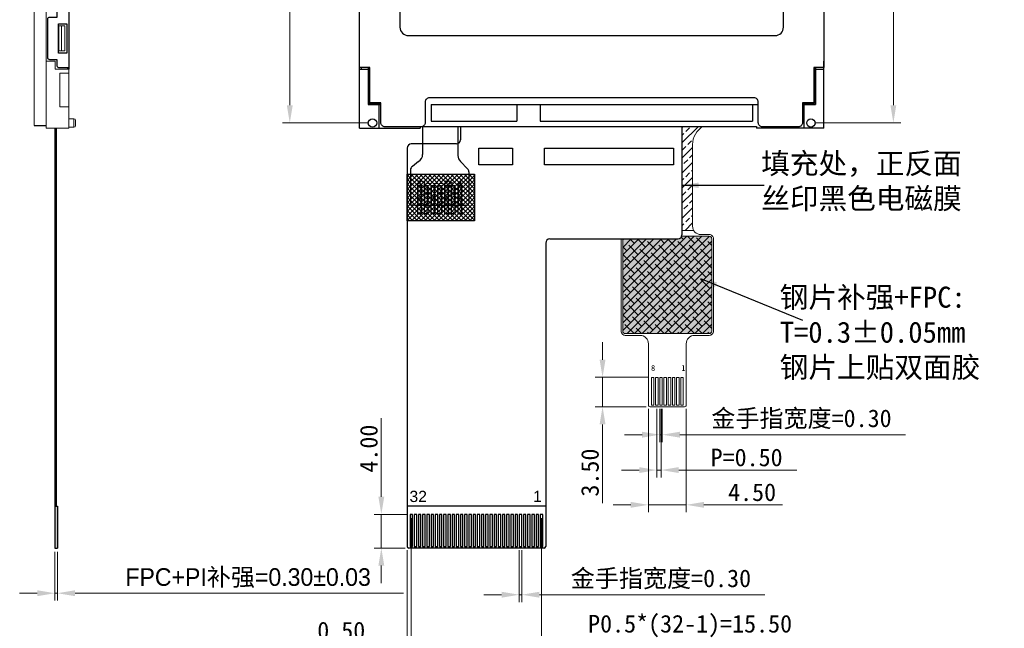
# Model space of a CAD drawing. Header units: millimetres. Extents: x 2436 to 2788, y -3116 to -2823.
# Tile 10 of 12: x 2592 to 2709, y -3018 to -2945. Entities that reach past the tile are written whole.
import ezdxf

# ---------------------------------------------------------------- set-up
doc = ezdxf.new("R2010")
doc.units = ezdxf.units.MM
doc.layers.add('BL', color=7, linetype='Continuous', lineweight=13)
doc.layers.add('DIM', color=3, linetype='Continuous', lineweight=13)
for name, color, linetype in [('BM', 5, 'Continuous'), ('fpc1', 40, 'Continuous'), ('housing', 7, 'Continuous'), ('MAIN', 7, 'Continuous'), ('OBJ-TEXT', 7, 'Continuous'), ('reflector', 171, 'Continuous'), ('SHADING TAPE', 42, 'Continuous'), ('TP A.A', 5, 'Continuous'), ('TP-FPC', 5, 'Continuous'), ('铁框', 190, 'Continuous')]:
    doc.layers.add(name, color=color, linetype=linetype)
doc.styles.add('H', font='italic.shx', dxfattribs={"width": 0.75})
doc.styles.add('仿宋', font='txt')
doc.styles.add('宋体', font='txt')
doc.dimstyles.new('Lei-标注', dxfattribs={"dimtxt": 2.5, "dimasz": 2, "dimexe": 0.5, "dimexo": 0.3, "dimtad": 1, "dimtxsty": '宋体', "dimcen": 2.5, "dimclrd": 8, "dimclre": 8, "dimclrt": 4, "dimadec": 0, "dimazin": 2, "dimtfac": 1, "dimtmove": 0, "dimatfit": 3, "dimfxl": 1, "dimarcsym": 0})
doc.dimstyles.new('SVA', dxfattribs={"dimscale": 0.7, "dimtxt": 3, "dimasz": 3, "dimexe": 1.25, "dimexo": 0.625, "dimtad": 1, "dimzin": 1, "dimdsep": 46, "dimtxsty": 'Standard', "dimcen": 3, "dimazin": 0, "dimtfac": 1, "dimtmove": 0, "dimatfit": 3, "dimfxl": 1, "dimlwd": 13, "dimlwe": 13, "dimarcsym": 0})

# ---------------------------------------------------------------- blocks, each defined once
blk = doc.blocks.new('A$C67CD249B')
at = {"layer": '铁框'}
blk.add_lwpolyline([(0, 7.07), (0, 39.57), (0.15, 39.57), (0.15, 44.97), (0, 44.97), (0, 78.57), (1.2, 78.57), (1.2, 82.7), (2.16, 83.3), (3.35, 83.3), (3.35, 84.37), (51.91, 84.37), (51.91, 83.3), (53.1, 83.3), (54.06, 82.7), (54.06, 78.57), (55.26, 78.57), (55.26, 44.97), (55.11, 44.97), (55.11, 39.57), (55.26, 39.57), (55.26, 7.07), (54.06, 7.07), (54.06, 2.85), (52.73, 2.85), (52.73, 0.5, -0.414214), (52.23, 0), (47.96, 0, -0.414214), (47.46, 0.5), (47.46, 2.95, 0.414214), (46.96, 3.45), (8.3, 3.45, 0.414214), (7.8, 2.95), (7.8, 0.5, -0.414214), (7.3, 0), (3.03, 0, -0.414214), (2.53, 0.5), (2.53, 2.85), (1.2, 2.85), (1.2, 7.07), (0, 7.07)], format="xyb", dxfattribs=at)
blk.add_lwpolyline([(5.8, 21.85, 0.414214), (4.8, 20.85), (4.8, 11.85, 0.414214), (5.8, 10.85), (49.46, 10.85, 0.414214), (50.46, 11.85), (50.46, 20.85, 0.414214), (49.46, 21.85)], format="xyb", close=True, dxfattribs=at)
blk = doc.blocks.new('*U384')
at = {"layer": 'SHADING TAPE'}
blk.add_lwpolyline([(-0.2, 1.65), (0.2, 1.65), (0.2, -1.65), (-0.2, -1.65)], close=True, dxfattribs=at)
blk = doc.blocks.new('*U385')
at = {"layer": 'SHADING TAPE', "color": 0, "linetype": 'ByBlock', "lineweight": -2, "transparency": 16777216}
for p in [(0, 0), (0.8, 0), (1.6, 0), (2.4, 0), (3.2, 0), (4, 0), (4.8, 0)]:
    blk.add_blockref('*U384', p, dxfattribs=at)
blk = doc.blocks.new('*D438')
at = {"layer": 'Defpoints', "color": 0, "transparency": 16777216}
for p in [(2596, -3008.13), (2596.3, -3008.13), (2596.3, -3013.51)]:
    blk.add_point(p, dxfattribs=at)
at = {"layer": '铁框', "color": 0, "lineweight": 13, "transparency": 16777216}
for p, q in [((2596, -3008.57), (2596, -3014.39)), ((2596.3, -3008.57), (2596.3, -3014.39)), ((2593.9, -3013.51), (2591.8, -3013.51)), ((2596, -3013.51), (2596.3, -3013.51)), ((2598.4, -3013.51), (2637.49, -3013.51))]:
    blk.add_line(p, q, dxfattribs=at)
at = {"layer": '铁框', "color": 0, "transparency": 16777216}
for points in [[(2593.9, -3013.16), (2593.9, -3013.86), (2596, -3013.51)], [(2598.4, -3013.16), (2598.4, -3013.86), (2596.3, -3013.51)]]:
    blk.add_solid(points, dxfattribs=at)
at = {"layer": '铁框', "color": 3, "transparency": 16777216, "insert": (2619, -3011.71), "char_height": 2.1, "attachment_point": 5}
blk.add_mtext('{\\f@Dotum|b0|i0|c0|p34;FPC+PI\\fSimSun|b0|i0|c134|p2;补强\\f@Dotum|b0|i0|c0|p34;=\\f@Dotum|b0|i0|c134|p34;0.30\\f@Dotum|b0|i0|c0|p34;%%P0.03}', dxfattribs=at)
blk = doc.blocks.new('*D441')
at = {"layer": 'Defpoints', "color": 0, "transparency": 16777216}
for p in [(2686.01, -2874.21), (2686.01, -2957.53), (2695.82, -2957.53)]:
    blk.add_point(p, dxfattribs=at)
at = {"layer": '铁框', "color": 0, "lineweight": 13, "transparency": 16777216}
for p, q in [((2686.45, -2874.21), (2696.7, -2874.21)), ((2695.82, -2876.31), (2695.82, -2955.43)), ((2686.45, -2957.53), (2696.7, -2957.53))]:
    blk.add_line(p, q, dxfattribs=at)
at = {"layer": '铁框', "color": 0, "transparency": 16777216}
for points in [[(2695.47, -2876.31), (2696.17, -2876.31), (2695.82, -2874.21)], [(2695.47, -2955.43), (2696.17, -2955.43), (2695.82, -2957.53)]]:
    blk.add_solid(points, dxfattribs=at)
at = {"layer": '铁框', "color": 3, "transparency": 16777216, "insert": (2693.78, -2915.87), "char_height": 2.1, "attachment_point": 5, "rotation": 90}
blk.add_mtext('83.33({\\fSimSun|b0|i0|c134|p2;定位柱距离})', dxfattribs=at)
blk = doc.blocks.new('*D443')
at = {"layer": 'Defpoints', "color": 0, "transparency": 16777216}
for p in [(2633.81, -2874.21), (2623.96, -2957.53), (2633.81, -2957.53)]:
    blk.add_point(p, dxfattribs=at)
at = {"layer": '铁框', "color": 0, "lineweight": 13, "transparency": 16777216}
for p, q in [((2633.37, -2874.21), (2623.08, -2874.21)), ((2623.96, -2876.31), (2623.96, -2955.43)), ((2633.37, -2957.53), (2623.08, -2957.53))]:
    blk.add_line(p, q, dxfattribs=at)
at = {"layer": '铁框', "color": 0, "transparency": 16777216}
for points in [[(2623.61, -2876.31), (2624.31, -2876.31), (2623.96, -2874.21)], [(2623.61, -2955.43), (2624.31, -2955.43), (2623.96, -2957.53)]]:
    blk.add_solid(points, dxfattribs=at)
at = {"layer": '铁框', "color": 3, "transparency": 16777216, "insert": (2621.92, -2915.87), "char_height": 2.1, "attachment_point": 5, "rotation": 90}
blk.add_mtext('83.33({\\fSimSun|b0|i0|c134|p2;定位柱距离})', dxfattribs=at)
blk = doc.blocks.new('*D456')
at = {"layer": 'Defpoints', "color": 0, "transparency": 16777216}
for p in [(2638.43, -3004.13), (2653.93, -3004.13), (2653.93, -3019.46)]:
    blk.add_point(p, dxfattribs=at)
at = {"layer": '铁框', "color": 0, "lineweight": 13, "transparency": 16777216}
for p, q in [((2638.43, -3004.57), (2638.43, -3020.33)), ((2653.93, -3004.57), (2653.93, -3020.33)), ((2640.53, -3019.46), (2651.83, -3019.46)), ((2653.93, -3019.46), (2687.2, -3019.46))]:
    blk.add_line(p, q, dxfattribs=at)
at = {"layer": '铁框', "color": 0, "transparency": 16777216}
for points in [[(2640.53, -3019.11), (2640.53, -3019.81), (2638.43, -3019.46)], [(2651.83, -3019.11), (2651.83, -3019.81), (2653.93, -3019.46)]]:
    blk.add_solid(points, dxfattribs=at)
at = {"layer": '铁框', "color": 3, "transparency": 16777216, "insert": (2671.62, -3017.42), "char_height": 2.1, "attachment_point": 5}
blk.add_mtext('P0.5*(32-1)=15.50', dxfattribs=at)
blk = doc.blocks.new('*D457')
at = {"layer": 'Defpoints', "color": 0, "transparency": 16777216}
for p in [(2651.28, -3007.93), (2651.58, -3007.93), (2651.58, -3013.69)]:
    blk.add_point(p, dxfattribs=at)
at = {"layer": '铁框', "color": 0, "lineweight": 13, "transparency": 16777216}
for p, q in [((2651.28, -3008.37), (2651.28, -3014.57)), ((2651.58, -3008.37), (2651.58, -3014.57)), ((2649.18, -3013.69), (2647.08, -3013.69)), ((2651.28, -3013.69), (2651.58, -3013.69)), ((2653.68, -3013.69), (2680.53, -3013.69))]:
    blk.add_line(p, q, dxfattribs=at)
at = {"layer": '铁框', "color": 0, "transparency": 16777216}
for points in [[(2649.18, -3013.34), (2649.18, -3014.04), (2651.28, -3013.69)], [(2653.68, -3013.34), (2653.68, -3014.04), (2651.58, -3013.69)]]:
    blk.add_solid(points, dxfattribs=at)
at = {"layer": '铁框', "color": 3, "transparency": 16777216, "insert": (2668.15, -3011.87), "char_height": 2.1, "attachment_point": 5}
blk.add_mtext('{\\fSimSun|b0|i0|c134|p2;金手指宽度}=0.30', dxfattribs=at)
blk = doc.blocks.new('*D458')
at = {"layer": 'Defpoints', "color": 0, "transparency": 16777216}
for p in [(2634.86, -3004.13), (2638.28, -3004.13), (2638.13, -3008.13)]:
    blk.add_point(p, dxfattribs=at)
at = {"layer": '铁框', "color": 0, "lineweight": 13, "transparency": 16777216}
for p, q in [((2634.86, -3002.03), (2634.86, -2992.66)), ((2637.84, -3004.13), (2633.99, -3004.13)), ((2634.86, -3008.13), (2634.86, -3004.13)), ((2637.69, -3008.13), (2633.99, -3008.13)), ((2634.86, -3010.23), (2634.86, -3012.33))]:
    blk.add_line(p, q, dxfattribs=at)
at = {"layer": '铁框', "color": 0, "transparency": 16777216}
for points in [[(2634.51, -3002.03), (2635.21, -3002.03), (2634.86, -3004.13)], [(2634.51, -3010.23), (2635.21, -3010.23), (2634.86, -3008.13)]]:
    blk.add_solid(points, dxfattribs=at)
at = {"layer": '铁框', "color": 3, "transparency": 16777216, "insert": (2633.38, -2996.3), "char_height": 2.1, "attachment_point": 5, "rotation": 90}
blk.add_mtext('4.00', dxfattribs=at)
blk = doc.blocks.new('*D460')
at = {"layer": 'Defpoints', "color": 0, "transparency": 16777216}
for p in [(2637.93, -3007.93), (2638.43, -3007.93), (2637.93, -3019.46)]:
    blk.add_point(p, dxfattribs=at)
at = {"layer": '铁框', "color": 0, "lineweight": 13, "transparency": 16777216}
for p, q in [((2637.93, -3008.37), (2637.93, -3020.33)), ((2638.43, -3008.37), (2638.43, -3020.33)), ((2635.83, -3019.46), (2626.45, -3019.46)), ((2638.43, -3019.46), (2637.93, -3019.46)), ((2640.53, -3019.46), (2642.63, -3019.46))]:
    blk.add_line(p, q, dxfattribs=at)
at = {"layer": '铁框', "color": 0, "transparency": 16777216}
for points in [[(2635.83, -3019.11), (2635.83, -3019.81), (2637.93, -3019.46)], [(2640.53, -3019.11), (2640.53, -3019.81), (2638.43, -3019.46)]]:
    blk.add_solid(points, dxfattribs=at)
at = {"layer": '铁框', "color": 3, "transparency": 16777216, "insert": (2630.09, -3017.97), "char_height": 2.1, "attachment_point": 5}
blk.add_mtext('0.50', dxfattribs=at)
blk = doc.blocks.new('*D474')
at = {"layer": 'Defpoints', "color": 0, "transparency": 16777216}
for p in [(2667.66, -2991.11), (2668.16, -2991.11), (2668.16, -2998.85)]:
    blk.add_point(p, dxfattribs=at)
at = {"layer": '铁框', "color": 0, "lineweight": 13, "transparency": 16777216}
for p, q in [((2667.66, -2991.55), (2667.66, -2999.72)), ((2668.16, -2991.55), (2668.16, -2999.72)), ((2665.56, -2998.85), (2663.46, -2998.85)), ((2667.66, -2998.85), (2668.16, -2998.85)), ((2670.26, -2998.85), (2684.33, -2998.85))]:
    blk.add_line(p, q, dxfattribs=at)
at = {"layer": '铁框', "color": 0, "transparency": 16777216}
for points in [[(2665.56, -2998.5), (2665.56, -2999.2), (2667.66, -2998.85)], [(2670.26, -2998.5), (2670.26, -2999.2), (2668.16, -2998.85)]]:
    blk.add_solid(points, dxfattribs=at)
at = {"layer": '铁框', "color": 3, "transparency": 16777216, "insert": (2678.35, -2997.36), "char_height": 2.1, "attachment_point": 5}
blk.add_mtext('P=0.50', dxfattribs=at)
blk = doc.blocks.new('*D475')
at = {"layer": 'Defpoints', "color": 0, "transparency": 16777216}
for p in [(2668.01, -2991.11), (2668.31, -2991.11), (2668.31, -2994.64)]:
    blk.add_point(p, dxfattribs=at)
at = {"layer": '铁框', "color": 0, "lineweight": 13, "transparency": 16777216}
for p, q in [((2668.01, -2991.55), (2668.01, -2995.52)), ((2668.31, -2991.55), (2668.31, -2995.52)), ((2665.91, -2994.64), (2663.81, -2994.64)), ((2668.01, -2994.64), (2668.31, -2994.64)), ((2670.41, -2994.64), (2697.26, -2994.64))]:
    blk.add_line(p, q, dxfattribs=at)
at = {"layer": '铁框', "color": 0, "transparency": 16777216}
for points in [[(2665.91, -2994.29), (2665.91, -2994.99), (2668.01, -2994.64)], [(2670.41, -2994.29), (2670.41, -2994.99), (2668.31, -2994.64)]]:
    blk.add_solid(points, dxfattribs=at)
at = {"layer": '铁框', "color": 3, "transparency": 16777216, "insert": (2684.88, -2992.82), "char_height": 2.1, "attachment_point": 5}
blk.add_mtext('{\\fSimSun|b0|i0|c134|p2;金手指宽度}=0.30', dxfattribs=at)
blk = doc.blocks.new('*D476')
at = {"layer": 'Defpoints', "color": 0, "transparency": 16777216}
for p in [(2667.01, -2987.81), (2661.2, -2991.31), (2666.85, -2991.31)]:
    blk.add_point(p, dxfattribs=at)
at = {"layer": '铁框', "color": 0, "lineweight": 13, "transparency": 16777216}
for p, q in [((2661.2, -2985.71), (2661.2, -2983.61)), ((2666.57, -2987.81), (2660.32, -2987.81)), ((2661.2, -2987.81), (2661.2, -2991.31)), ((2666.41, -2991.31), (2660.32, -2991.31)), ((2661.2, -2993.41), (2661.2, -3002.79))]:
    blk.add_line(p, q, dxfattribs=at)
at = {"layer": '铁框', "color": 0, "transparency": 16777216}
for points in [[(2660.85, -2985.71), (2661.55, -2985.71), (2661.2, -2987.81)], [(2660.85, -2993.41), (2661.55, -2993.41), (2661.2, -2991.31)]]:
    blk.add_solid(points, dxfattribs=at)
at = {"layer": '铁框', "color": 3, "transparency": 16777216, "insert": (2659.71, -2999.15), "char_height": 2.1, "attachment_point": 5, "rotation": 90}
blk.add_mtext('3.50', dxfattribs=at)
blk = doc.blocks.new('*D473')
at = {"layer": 'Defpoints', "color": 0, "transparency": 16777216}
for p in [(2666.66, -2991.11), (2671.16, -2991.11), (2671.16, -3002.99)]:
    blk.add_point(p, dxfattribs=at)
at = {"layer": '铁框', "color": 0, "lineweight": 13, "transparency": 16777216}
for p, q in [((2666.66, -2991.55), (2666.66, -3003.87)), ((2671.16, -2991.55), (2671.16, -3003.87)), ((2664.56, -3002.99), (2662.46, -3002.99)), ((2666.66, -3002.99), (2671.16, -3002.99)), ((2673.26, -3002.99), (2682.63, -3002.99))]:
    blk.add_line(p, q, dxfattribs=at)
at = {"layer": '铁框', "color": 0, "transparency": 16777216}
for points in [[(2664.56, -3002.64), (2664.56, -3003.34), (2666.66, -3002.99)], [(2673.26, -3002.64), (2673.26, -3003.34), (2671.16, -3002.99)]]:
    blk.add_solid(points, dxfattribs=at)
at = {"layer": '铁框', "color": 3, "transparency": 16777216, "insert": (2679, -3001.5), "char_height": 2.1, "attachment_point": 5}
blk.add_mtext('4.50', dxfattribs=at)

msp = doc.modelspace()

# ---------------------------------------------------------------- hatches: boundary and pattern name
at = {"layer": 'DIM', "lineweight": 5}
h = msp.add_hatch(dxfattribs=at)
h.set_pattern_fill('ANSI38', color=256, scale=0.2)
h.set_pattern_definition([(45, (1968.11384, -3126.32434), (-0.4490128, 0.4490128), []), (135, (1968.11384, -3126.32434), (-1.3470384, 0.4490128), [1.5875, -0.9525])])
edge = h.paths.add_edge_path()
edge.add_line((2670.148, -2971.333), (2663.609, -2971.333))
edge.add_line((2663.609, -2971.333), (2663.609, -2982.313))
edge.add_arc((2663.909, -2982.313), 0.3, 180, 270)
edge.add_line((2663.909, -2982.613), (2673.909, -2982.613))
edge.add_arc((2673.909, -2982.313), 0.3, 270, 360)
edge.add_line((2674.209, -2982.313), (2674.209, -2971.313))
edge.add_arc((2673.909, -2971.313), 0.3, 0, 90)
edge.add_line((2673.909, -2971.013), (2670.614, -2971.013))
edge.add_arc((2670.148, -2970.833), 0.5, 270, 338.8998, ccw=False)
at = {"layer": 'SHADING TAPE'}
h = msp.add_hatch(dxfattribs=at)
h.set_pattern_fill('ANSI37', color=2, scale=3, style=0)
h.set_pattern_definition([(45, (3563.43155, -4992.8176), (-0.26516504, 0.26516504), []), (135, (3563.43155, -4992.8176), (-0.26516504, -0.26516504), [])])
h.paths.add_polyline_path([(2637.934, -2963.608), (2637.934, -2969.169), (2645.97, -2969.169), (2645.97, -2963.608)])
msp.add_hatch(color=256, dxfattribs=at).paths.add_polyline_path([(2596.005, -3008.133), (2596.305, -3008.133), (2596.305, -3003.133), (2596.005, -3003.133)])
at = {"layer": 'TP-FPC', "lineweight": 5, "true_color": 0xf26722}
h = msp.add_hatch(color=30, dxfattribs=at)
h.dxf.hatch_style = 1
edge = h.paths.add_edge_path()
edge.add_line((2670.148, -2971.333), (2663.609, -2971.333))
edge.add_line((2663.609, -2971.333), (2663.609, -2982.313))
edge.add_arc((2663.909, -2982.313), 0.3, 180, 270)
edge.add_line((2663.909, -2982.613), (2673.909, -2982.613))
edge.add_arc((2673.909, -2982.313), 0.3, 270, 360)
edge.add_line((2674.209, -2982.313), (2674.209, -2971.313))
edge.add_arc((2673.909, -2971.313), 0.3, 0, 90)
edge.add_line((2673.909, -2971.013), (2670.614, -2971.013))
edge.add_arc((2670.148, -2970.833), 0.5, 270, 338.8998, ccw=False)

# ---------------------------------------------------------------- linework, layer by layer
msp.add_line((2593.52, -2957.813), (2594.95, -2957.813))
at = {"layer": 'BL', "color": 7, "linetype": 'Continuous'}
for p, q in [((2593.52, -2957.813), (2593.52, -2873.813)), ((2594.95, -2958.133), (2594.95, -2873.613)), ((2596.78, -2948.963), (2596.78, -2945.963)), ((2594.95, -2950.163), (2596.04, -2950.163)), ((2596.04, -2950.163), (2596.04, -2951.113)), ((2597.65, -2951.113), (2596.04, -2951.113)), ((2596.6, -2951.613), (2597.65, -2951.613)), ((2596.6, -2955.613), (2596.6, -2951.613)), ((2597.48, -2950.913), (2597.48, -2951.113)), ((2597.65, -2951.113), (2597.65, -2958.133)), ((2596.6, -2955.613), (2597.65, -2955.613)), ((2598.25, -2957.033), (2597.65, -2957.033)), ((2598.25, -2957.033), (2598.25, -2958.033)), ((2598.45, -2957.233), (2598.45, -2957.833)), ((2597.65, -2958.133), (2594.95, -2958.133)), ((2598.25, -2958.033), (2597.65, -2958.033))]:
    msp.add_line(p, q, dxfattribs=at)
msp.add_lwpolyline([(2597.18, -2945.963), (2597.18, -2948.963), (2596.48, -2948.963), (2596.48, -2945.963)], close=True, dxfattribs=at)
for centre, start, end in [((2598.25, -2957.233), 360, 90), ((2598.25, -2957.833), 270, 0)]:
    msp.add_arc(centre, 0.2, start, end, dxfattribs=at)
at = {"layer": 'fpc1'}
for p, q in [((2639.779, -2957.933), (2639.779, -2961.269)), ((2643.979, -2957.933), (2643.979, -2961.418)), ((2644.29, -2957.933), (2644.29, -2959.533)), ((2670.648, -2957.933), (2670.648, -2970.833)), ((2637.929, -2960.533), (2637.929, -3007.933)), ((2639.779, -2960.033), (2638.429, -2960.033)), ((2643.79, -2960.033), (2638.429, -2960.033)), ((2639.297, -2962.125), (2638.569, -2962.698)), ((2644.272, -2962.125), (2645.132, -2962.986)), ((2638.328, -2963.126), (2638.328, -2967.133)), ((2645.279, -2963.34), (2645.279, -2967.133)), ((2639.604, -2965.033), (2639.204, -2965.033)), ((2639.204, -2965.033), (2639.204, -2966.351)), ((2639.604, -2966.351), (2639.604, -2965.033)), ((2640.404, -2965.033), (2640.004, -2965.033)), ((2640.004, -2965.033), (2640.004, -2965.751)), ((2640.404, -2965.751), (2640.404, -2965.033)), ((2641.204, -2965.033), (2640.804, -2965.033)), ((2640.804, -2965.033), (2640.804, -2966.351)), ((2641.204, -2966.351), (2641.204, -2965.033)), ((2642.004, -2965.033), (2641.604, -2965.033)), ((2641.604, -2965.033), (2641.604, -2965.751)), ((2642.004, -2965.751), (2642.004, -2965.033)), ((2642.804, -2965.033), (2642.404, -2965.033)), ((2642.404, -2965.033), (2642.404, -2966.351)), ((2642.804, -2966.351), (2642.804, -2965.033)), ((2643.604, -2965.033), (2643.204, -2965.033)), ((2643.204, -2965.033), (2643.204, -2965.751)), ((2643.604, -2965.751), (2643.604, -2965.033)), ((2644.404, -2965.033), (2644.004, -2965.033)), ((2644.004, -2965.033), (2644.004, -2966.351)), ((2644.404, -2966.351), (2644.404, -2965.033)), ((2639.204, -2966.714), (2639.204, -2967.333)), ((2639.604, -2967.333), (2639.604, -2966.714)), ((2640.004, -2966.114), (2640.004, -2967.333)), ((2640.404, -2967.333), (2640.404, -2966.114)), ((2640.804, -2966.714), (2640.804, -2967.333)), ((2641.204, -2967.333), (2641.204, -2966.714)), ((2641.604, -2966.114), (2641.604, -2967.333)), ((2642.004, -2967.333), (2642.004, -2966.114)), ((2642.404, -2966.714), (2642.404, -2967.333)), ((2642.804, -2967.333), (2642.804, -2966.714)), ((2643.204, -2966.114), (2643.204, -2967.333)), ((2643.604, -2967.333), (2643.604, -2966.114)), ((2644.004, -2966.714), (2644.004, -2967.333)), ((2644.404, -2967.333), (2644.404, -2966.714)), ((2638.829, -2967.333), (2638.528, -2967.333)), ((2638.829, -2967.333), (2639.704, -2967.333)), ((2639.629, -2967.333), (2640.504, -2967.333)), ((2639.704, -2967.333), (2644.579, -2967.333)), ((2640.429, -2967.333), (2641.304, -2967.333)), ((2641.229, -2967.333), (2642.104, -2967.333)), ((2642.029, -2967.333), (2642.904, -2967.333)), ((2642.829, -2967.333), (2643.704, -2967.333)), ((2643.629, -2967.333), (2644.504, -2967.333)), ((2644.579, -2967.333), (2645.079, -2967.333)), ((2654.929, -2971.333), (2670.148, -2971.333)), ((2654.429, -2971.833), (2654.429, -3007.933)), ((2654.429, -3003.133), (2637.929, -3003.133)), ((2654.429, -3003.133), (2637.929, -3003.133)), ((2654.229, -3008.133), (2638.129, -3008.133))]:
    msp.add_line(p, q, dxfattribs=at)
for points in [[(2646.474, -2960.533), (2650.479, -2960.533), (2650.479, -2962.533), (2646.474, -2962.533)], [(2654.279, -2960.533), (2669.649, -2960.533), (2669.649, -2962.533), (2654.279, -2962.533)], [(2638.579, -3004.133), (2638.279, -3004.133), (2638.279, -3007.933), (2638.579, -3007.933)], [(2639.079, -3004.133), (2638.779, -3004.133), (2638.779, -3007.933), (2639.079, -3007.933)], [(2639.579, -3004.133), (2639.279, -3004.133), (2639.279, -3007.933), (2639.579, -3007.933)], [(2640.079, -3004.133), (2639.779, -3004.133), (2639.779, -3007.933), (2640.079, -3007.933)], [(2640.579, -3004.133), (2640.279, -3004.133), (2640.279, -3007.933), (2640.579, -3007.933)], [(2641.079, -3004.133), (2640.779, -3004.133), (2640.779, -3007.933), (2641.079, -3007.933)], [(2641.579, -3004.133), (2641.279, -3004.133), (2641.279, -3007.933), (2641.579, -3007.933)], [(2642.079, -3004.133), (2641.779, -3004.133), (2641.779, -3007.933), (2642.079, -3007.933)], [(2642.579, -3004.133), (2642.279, -3004.133), (2642.279, -3007.933), (2642.579, -3007.933)], [(2643.079, -3004.133), (2642.779, -3004.133), (2642.779, -3007.933), (2643.079, -3007.933)], [(2643.579, -3004.133), (2643.279, -3004.133), (2643.279, -3007.933), (2643.579, -3007.933)], [(2644.079, -3004.133), (2643.779, -3004.133), (2643.779, -3007.933), (2644.079, -3007.933)], [(2644.579, -3004.133), (2644.279, -3004.133), (2644.279, -3007.933), (2644.579, -3007.933)], [(2645.079, -3004.133), (2644.779, -3004.133), (2644.779, -3007.933), (2645.079, -3007.933)], [(2645.579, -3004.133), (2645.279, -3004.133), (2645.279, -3007.933), (2645.579, -3007.933)], [(2646.079, -3004.133), (2645.779, -3004.133), (2645.779, -3007.933), (2646.079, -3007.933)], [(2646.579, -3004.133), (2646.279, -3004.133), (2646.279, -3007.933), (2646.579, -3007.933)], [(2647.079, -3004.133), (2646.779, -3004.133), (2646.779, -3007.933), (2647.079, -3007.933)], [(2647.579, -3004.133), (2647.279, -3004.133), (2647.279, -3007.933), (2647.579, -3007.933)], [(2648.079, -3004.133), (2647.779, -3004.133), (2647.779, -3007.933), (2648.079, -3007.933)], [(2648.579, -3004.133), (2648.279, -3004.133), (2648.279, -3007.933), (2648.579, -3007.933)], [(2649.079, -3004.133), (2648.779, -3004.133), (2648.779, -3007.933), (2649.079, -3007.933)], [(2649.579, -3004.133), (2649.279, -3004.133), (2649.279, -3007.933), (2649.579, -3007.933)], [(2650.079, -3004.133), (2649.779, -3004.133), (2649.779, -3007.933), (2650.079, -3007.933)], [(2650.579, -3004.133), (2650.279, -3004.133), (2650.279, -3007.933), (2650.579, -3007.933)], [(2651.079, -3004.133), (2650.779, -3004.133), (2650.779, -3007.933), (2651.079, -3007.933)], [(2651.579, -3004.133), (2651.279, -3004.133), (2651.279, -3007.933), (2651.579, -3007.933)], [(2652.079, -3004.133), (2651.779, -3004.133), (2651.779, -3007.933), (2652.079, -3007.933)], [(2652.579, -3004.133), (2652.279, -3004.133), (2652.279, -3007.933), (2652.579, -3007.933)], [(2653.079, -3004.133), (2652.779, -3004.133), (2652.779, -3007.933), (2653.079, -3007.933)], [(2653.579, -3004.133), (2653.279, -3004.133), (2653.279, -3007.933), (2653.579, -3007.933)], [(2654.079, -3004.133), (2653.779, -3004.133), (2653.779, -3007.933), (2654.079, -3007.933)]]:
    msp.add_lwpolyline(points, close=True, dxfattribs=at)
for centre in [(2639.404, -2966.533), (2640.204, -2965.933), (2641.004, -2966.533), (2641.804, -2965.933), (2642.604, -2966.533), (2643.404, -2965.933), (2644.204, -2966.533)]:
    msp.add_circle(centre, 0.12, dxfattribs=at)
for centre, radius, start, end in [((2643.79, -2959.533), 0.5, 270, 360), ((2638.429, -2960.533), 0.5, 90, 180), ((2638.779, -2961.269), 1, 301.2184, 0), ((2644.979, -2961.418), 1, 180, 225), ((2638.828, -2963.126), 0.5, 121.2184, 180), ((2644.779, -2963.34), 0.5, 0, 45), ((2640.204, -2965.933), 0.27, 137.79455, 222.20545), ((2640.204, -2965.933), 0.27, 317.79455, 42.20545), ((2641.804, -2965.933), 0.27, 137.79455, 222.20545), ((2641.804, -2965.933), 0.27, 317.79455, 42.20545), ((2643.404, -2965.933), 0.27, 137.79455, 222.20545), ((2643.404, -2965.933), 0.27, 317.79455, 42.20545), ((2639.404, -2966.533), 0.27, 137.79455, 222.20545), ((2639.404, -2966.533), 0.27, 317.79455, 42.20545), ((2641.004, -2966.533), 0.27, 137.79455, 222.20545), ((2641.004, -2966.533), 0.27, 317.79455, 42.20545), ((2642.604, -2966.533), 0.27, 137.79455, 222.20545), ((2642.604, -2966.533), 0.27, 317.79455, 42.20545), ((2644.204, -2966.533), 0.27, 137.79455, 222.20545), ((2644.204, -2966.533), 0.27, 317.79455, 42.20545), ((2638.528, -2967.133), 0.2, 180, 270), ((2639.404, -2967.333), 0.1, 360, 180), ((2640.204, -2967.333), 0.1, 360, 180), ((2641.004, -2967.333), 0.1, 360, 180), ((2641.804, -2967.333), 0.1, 360, 180), ((2642.604, -2967.333), 0.1, 360, 180), ((2643.404, -2967.333), 0.1, 360, 180), ((2644.204, -2967.333), 0.1, 360, 180), ((2645.079, -2967.133), 0.2, 270, 0), ((2654.929, -2971.833), 0.5, 90, 180), ((2670.148, -2970.833), 0.5, 270, 360), ((2638.129, -3007.933), 0.2, 180, 270), ((2638.129, -3007.933), 0.2, 180, 270), ((2654.229, -3007.933), 0.2, 270, 360)]:
    msp.add_arc(centre, radius, start, end, dxfattribs=at)
at = {"layer": 'housing'}
for p, q in [((2632.279, -2958.133), (2632.279, -2950.163)), ((2687.539, -2958.133), (2687.539, -2950.163)), ((2632.279, -2951.113), (2633.279, -2951.113)), ((2632.479, -2950.913), (2632.479, -2951.113)), ((2633.279, -2950.913), (2633.279, -2955.333)), ((2686.539, -2950.913), (2686.539, -2955.333)), ((2686.539, -2951.113), (2687.539, -2951.113)), ((2634.609, -2958.133), (2634.609, -2955.333)), ((2685.209, -2958.133), (2685.209, -2955.333)), ((2653.779, -2957.333), (2679.039, -2957.333)), ((2632.279, -2958.133), (2639.479, -2958.133)), ((2639.479, -2957.933), (2639.479, -2958.133)), ((2639.479, -2957.933), (2679.539, -2957.933)), ((2679.539, -2957.933), (2679.539, -2958.133)), ((2687.539, -2958.133), (2679.539, -2958.133))]:
    msp.add_line(p, q, dxfattribs=at)
at = {"layer": 'MAIN'}
for p, q in [((2633.279, -2955.333), (2634.809, -2955.333)), ((2650.979, -2955.333), (2650.979, -2957.333)), ((2653.779, -2955.333), (2653.779, -2957.333)), ((2679.039, -2955.333), (2679.739, -2955.333)), ((2685.009, -2955.333), (2686.539, -2955.333)), ((2640.779, -2957.333), (2650.979, -2957.333))]:
    msp.add_line(p, q, dxfattribs=at)
at = {"layer": 'OBJ-TEXT'}
for p, q in [((2640.779, -2955.333), (2640.779, -2957.333)), ((2640.779, -2955.333), (2679.039, -2955.333)), ((2679.039, -2955.333), (2679.039, -2957.333))]:
    msp.add_line(p, q, dxfattribs=at)
at = {"layer": 'reflector'}
for points in [[(2633.399, -2950.913), (2633.399, -2955.213), (2634.809, -2955.213)], [(2685.009, -2955.213), (2686.419, -2955.213), (2686.419, -2950.913)]]:
    msp.add_lwpolyline(points, dxfattribs=at)
at = {"layer": 'SHADING TAPE'}
for p, q in [((2596.005, -2958.133), (2596.005, -3008.133)), ((2596.135, -2958.133), (2596.135, -3003.133)), ((2596.005, -3003.133), (2596.305, -3003.133)), ((2596.305, -3003.133), (2596.305, -3008.133)), ((2596.005, -3008.133), (2596.305, -3008.133))]:
    msp.add_line(p, q, dxfattribs=at)
at = {"layer": 'SHADING TAPE', "color": 2}
msp.add_lwpolyline([(2637.934, -2963.608), (2645.97, -2963.608), (2645.97, -2969.169), (2637.934, -2969.169)], close=True, dxfattribs=at)
at = {"layer": 'TP A.A', "color": 0}
for centre in [(2633.809, -2957.533), (2686.009, -2957.533)]:
    msp.add_circle(centre, 0.5, dxfattribs=at)
at = {"layer": 'TP-FPC', "color": 8, "lineweight": 5}
for p, q in [((2670.648, -2958.113), (2670.828, -2957.933)), ((2670.648, -2959.909), (2672.624, -2957.933)), ((2671.116, -2958.543), (2671.565, -2958.094)), ((2670.648, -2959.011), (2670.891, -2958.767)), ((2671.341, -2960.114), (2671.79, -2959.665)), ((2670.648, -2961.705), (2671.909, -2960.444)), ((2670.667, -2960.788), (2671.116, -2960.339)), ((2670.648, -2963.501), (2671.909, -2962.24)), ((2670.891, -2962.36), (2671.341, -2961.911)), ((2671.565, -2961.686), (2671.909, -2961.342)), ((2670.648, -2962.603), (2670.667, -2962.584)), ((2671.79, -2963.258), (2671.909, -2963.138)), ((2670.648, -2965.297), (2671.909, -2964.036)), ((2670.648, -2964.399), (2670.891, -2964.156)), ((2671.116, -2963.931), (2671.565, -2963.482)), ((2670.667, -2966.176), (2671.116, -2965.727)), ((2671.341, -2965.503), (2671.79, -2965.054)), ((2670.648, -2967.093), (2671.909, -2965.832)), ((2671.565, -2967.074), (2671.909, -2966.73)), ((2670.648, -2968.889), (2671.909, -2967.628)), ((2670.648, -2967.991), (2670.667, -2967.972)), ((2670.891, -2967.748), (2671.341, -2967.299)), ((2671.116, -2969.319), (2671.565, -2968.87)), ((2671.79, -2968.646), (2671.909, -2968.526)), ((2670.648, -2969.787), (2670.891, -2969.544)), ((2672.043, -2970.313), (2670.648, -2970.313)), ((2671.021, -2970.313), (2671.909, -2969.424))]:
    msp.add_line(p, q, dxfattribs=at)
at = {"layer": 'TP-FPC', "lineweight": 5}
msp.add_lwpolyline([(2673.185, -2957.933, 0.2711914), (2671.909, -2960.113), (2671.909, -2969.813, 0.4142136), (2672.909, -2970.813), (2673.909, -2970.813, -0.4142136), (2674.409, -2971.313), (2674.409, -2982.313, -0.4142136), (2673.909, -2982.813), (2672.159, -2982.813, 0.4142136), (2671.159, -2983.813), (2671.159, -2991.113, -0.4142136), (2670.959, -2991.313), (2666.859, -2991.313, -0.4142136), (2666.659, -2991.113), (2666.659, -2983.813, 0.4142136), (2665.659, -2982.813), (2663.909, -2982.813, -0.4142136), (2663.409, -2982.313), (2663.409, -2971.333)], format="xyb", dxfattribs=at)
at = {"layer": 'TP-FPC', "color": 30, "lineweight": 5, "true_color": 0xf26722}
msp.add_lwpolyline([(2663.609, -2971.333), (2663.609, -2982.313, 0.4142136), (2663.909, -2982.613), (2673.909, -2982.613, 0.4142136), (2674.209, -2982.313), (2674.209, -2971.313, 0.4142136), (2673.909, -2971.013), (2670.614, -2971.013)], format="xyb", dxfattribs=at)
at = {"layer": 'TP-FPC', "color": 2, "lineweight": 5}
for points in [[(2667.309, -2987.813), (2667.009, -2987.813), (2667.009, -2991.113), (2667.309, -2991.113)], [(2667.809, -2987.813), (2667.509, -2987.813), (2667.509, -2991.113), (2667.809, -2991.113)], [(2668.309, -2987.813), (2668.009, -2987.813), (2668.009, -2991.113), (2668.309, -2991.113)], [(2668.809, -2987.813), (2668.509, -2987.813), (2668.509, -2991.113), (2668.809, -2991.113)], [(2669.309, -2987.813), (2669.009, -2987.813), (2669.009, -2991.113), (2669.309, -2991.113)], [(2669.809, -2987.813), (2669.509, -2987.813), (2669.509, -2991.113), (2669.809, -2991.113)], [(2670.309, -2987.813), (2670.009, -2987.813), (2670.009, -2991.113), (2670.309, -2991.113)], [(2670.809, -2987.813), (2670.509, -2987.813), (2670.509, -2991.113), (2670.809, -2991.113)]]:
    msp.add_lwpolyline(points, close=True, dxfattribs=at)
at = {"layer": '铁框'}
for p, q in [((2597.65, -2879.313), (2597.65, -2951.113)), ((2597.5, -2950.913), (2597.5, -2951.113))]:
    msp.add_line(p, q, dxfattribs=at)
msp.add_lwpolyline([(2597.65, -2918.413), (2596.44, -2918.413, 0.4142136), (2596.24, -2918.613), (2596.24, -2944.963), (2595.34, -2944.963, 0.3750113), (2595.1, -2945.163), (2595.1, -2949.763, 0.3750113), (2595.34, -2949.963), (2596.24, -2949.963), (2596.24, -2950.713, 0.4142136), (2596.44, -2950.913), (2597.65, -2950.913)], format="xyb", dxfattribs=at)
msp.add_lwpolyline([(2597.43, -2949.213), (2596.43, -2949.213), (2596.43, -2945.713), (2597.43, -2945.713)], close=True, dxfattribs=at)

# ---------------------------------------------------------------- block references
at = {"layer": 'BM'}
msp.add_blockref('A$C67CD249B', (2632.279, -2957.983), dxfattribs=at)
at = {"layer": 'SHADING TAPE'}
msp.add_blockref('*U385', (2639.404, -2966.683), dxfattribs=at)

# ---------------------------------------------------------------- texts
at = {"lineweight": 5, "char_height": 0.693, "attachment_point": 1, "style": '仿宋'}
for s, insert in [('8', (2666.97, -2986.352)), ('1', (2670.575, -2986.346))]:
    msp.add_mtext_dynamic_manual_height_columns(s, width=4.56559, gutter_width=4.177, heights=[0], dxfattribs=dict(at, insert=insert))
at = {"layer": 'DIM', "color": 0, "lineweight": 5, "char_height": 2.5, "attachment_point": 1}
for s, insert in [('{\\fSimSun|b0|i0|c134|p2;填充处，正反面丝印\\C1;黑色电磁膜}', (2680.091, -2961.098)), ('{\\fSimSun|b0|i0|c134|p2;钢片补强\\fSimSun|b0|i0|c0|p2;+FPC:\\PT=0.3%%P0.0\\fSimSun|b0|i0|c134|p2;5\\fSimSun|b0|i0|c0|p2;mm\\fSimSun|b0|i0|c134|p2;\\P\\C6;钢片上贴双面胶}', (2682.291, -2977.021))]:
    msp.add_mtext_dynamic_manual_height_columns(s, width=24.81881, gutter_width=12.5, heights=[0], dxfattribs=dict(at, insert=insert))
at = {"layer": 'fpc1', "style": 'H'}
for s, height, p in [('K1---K6', 0.6325, (2639.046, -2965.008)), ('A', 0.632, (2643.906, -2965.022))]:
    msp.add_text(s, height=height, dxfattribs=at).set_placement(p)
at = {"layer": 'fpc1', "char_height": 1.3366, "attachment_point": 3, "style": '仿宋'}
for s, insert, width in [('{\\fArial|b0|i0|c0|p32;32}', (2640.29, -3001.318), 2.62442), ('{\\fArial|b0|i0|c0|p32;1}', (2653.971, -3001.314), 5.07167)]:
    msp.add_mtext(s, dxfattribs=dict(at, insert=insert, width=width))

# ---------------------------------------------------------------- dimensions: what is measured, and where the dimension line sits
at = {"layer": '铁框', "color": 0}
for base, p1, p2, picture, middle in [((2623.959387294, -2957.532585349), (2633.808779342, -2874.207585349), (2633.808779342, -2957.532585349), '*D443', (2623.959387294, -2915.870085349)), ((2695.821539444, -2957.532585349), (2686.008779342, -2874.207585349), (2686.008779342, -2957.532585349), '*D441', (2695.821539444, -2915.870085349))]:
    dim = msp.add_linear_dim(base=base, p1=p1, p2=p2, angle=90, text='<>({\\fSimSun|b0|i0|c134|p2;定位柱距离})', dimstyle='SVA', override={"dimclrt": 3}, dxfattribs=at)
    dim.commit()
    dim.dimension.update_dxf_attribs({"geometry": picture, "text_midpoint": middle, "dimtype": 160})
for base, p1, p2, picture, middle in [((2661.199, -2991.312), (2667.009, -2987.813), (2666.85, -2991.312), '*D476', (2659.712, -2999.15)), ((2634.863, -3004.133), (2638.129, -3008.133), (2638.279, -3004.133), '*D458', (2633.375, -2996.295))]:
    dim = msp.add_linear_dim(base=base, p1=p1, p2=p2, angle=90, dimstyle='SVA', override={"dimclrt": 3}, dxfattribs=at)
    dim.commit()
    dim.dimension.update_dxf_attribs({"geometry": picture, "text_midpoint": middle})
dim = msp.add_linear_dim(base=(2671.159, -3002.992), p1=(2666.659, -2991.113), p2=(2671.159, -2991.113), dimstyle='SVA', override={"dimclrt": 3}, dxfattribs=at)
dim.commit()
dim.dimension.update_dxf_attribs({"geometry": '*D473', "text_midpoint": (2678.996, -3002.992), "dimtype": 160})
for base, p1, p2, text, picture, middle in [((2668.159, -2998.846), (2667.659, -2991.113), (2668.159, -2991.113), 'P=<>', '*D474', (2678.346, -2998.846)), ((2596.305, -3013.512), (2596.005, -3008.133), (2596.305, -3008.133), '{\\f@Dotum|b0|i0|c0|p34;FPC+PI\\fSimSun|b0|i0|c134|p2;补强\\f@Dotum|b0|i0|c0|p34;=\\f@Dotum|b0|i0|c134|p34;<>\\f@Dotum|b0|i0|c0|p34;%%P0.03}', '*D438', (2618.996, -3013.512))]:
    dim = msp.add_linear_dim(base=base, p1=p1, p2=p2, text=text, dimstyle='SVA', override={"dimclrt": 3}, dxfattribs=at)
    dim.commit()
    dim.dimension.update_dxf_attribs({"geometry": picture, "text_midpoint": middle, "dimtype": 160})
for base, p1, p2, text, picture, middle in [((2668.309, -2994.641), (2668.009, -2991.113), (2668.309, -2991.113), '{\\fSimSun|b0|i0|c134|p2;金手指宽度}=<>', '*D475', (2684.884, -2992.819)), ((2653.929, -3019.458), (2638.429, -3004.133), (2653.929, -3004.133), 'P0.5*(32-1)=<>', '*D456', (2671.616, -3017.421)), ((2651.579, -3013.691), (2651.279, -3007.933), (2651.579, -3007.933), '{\\fSimSun|b0|i0|c134|p2;金手指宽度}=<>', '*D457', (2668.154, -3011.869))]:
    dim = msp.add_linear_dim(base=base, p1=p1, p2=p2, text=text, dimstyle='SVA', override={"dimclrt": 3}, dxfattribs=at)
    dim.commit()
    dim.dimension.update_dxf_attribs({"geometry": picture, "text_midpoint": middle})
dim = msp.add_linear_dim(base=(2637.929, -3019.458), p1=(2638.429, -3007.933), p2=(2637.929, -3007.933), dimstyle='SVA', override={"dimclrt": 3}, dxfattribs=at)
dim.commit()
dim.dimension.update_dxf_attribs({"geometry": '*D460', "text_midpoint": (2630.091, -3017.971)})

# ---------------------------------------------------------------- leaders
at = {"layer": 'DIM', "lineweight": 5}
for points in [[(2670.658, -2964.948), (2680.424, -2964.948)], [(2672.846, -2976.046), (2684.988, -2981.018)]]:
    msp.add_leader(points, dimstyle='Lei-标注', dxfattribs=at)

doc.saveas('drawing.dxf')
